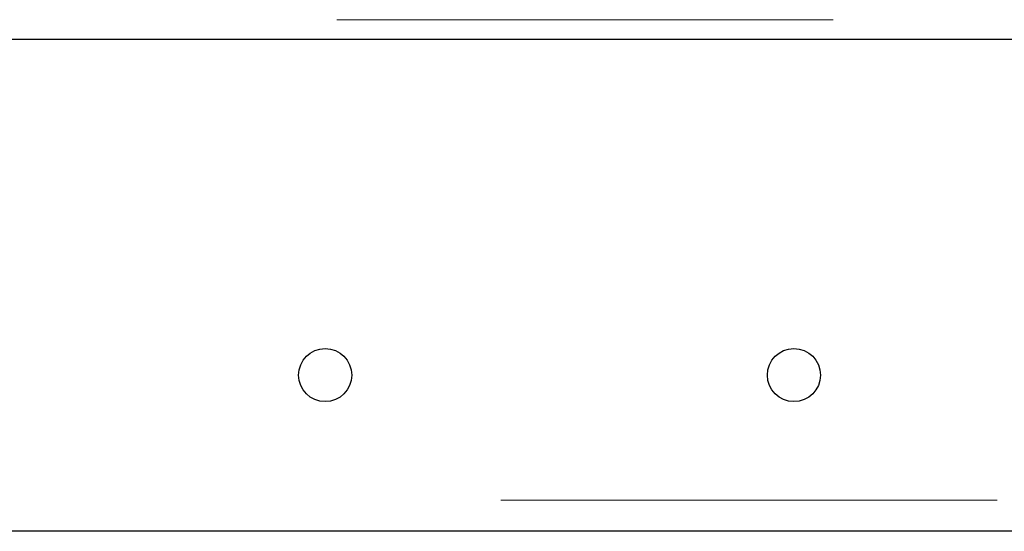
# Model space of a CAD drawing. Header units: millimetres. Extents: x 20 to 263, y 82 to 179.
# Tile 57 of 76: x 202.19 to 204.71, y 84.19 to 85.5. Entities that reach past the tile are written whole.
import ezdxf

# ---------------------------------------------------------------- set-up
doc = ezdxf.new("R2010")
doc.units = ezdxf.units.MM
doc.linetypes.add('PHANTOM', pattern=[12.7, 6.35, -1.27, 1.27, -1.27, 1.27, -1.27])

msp = doc.modelspace()

# ---------------------------------------------------------------- linework, layer by layer
at = {"color": 8, "linetype": 'PHANTOM', "lineweight": 18}
for p, q in [((192.84, 85.5036), (212.1, 85.5036)), ((212.31, 84.2736), (163.18, 84.2736))]:
    msp.add_line(p, q, dxfattribs=at)
at = {"color": 7, "linetype": 'Continuous', "lineweight": 25}
for p, q in [((192.8291, 85.4536), (212.1109, 85.4536)), ((212.31, 84.1936), (200.651, 84.1936))]:
    msp.add_line(p, q, dxfattribs=at)
for centre in [(202.97, 84.5936), (204.17, 84.5936)]:
    msp.add_circle(centre, 0.068, dxfattribs=at)

doc.saveas('drawing.dxf')
